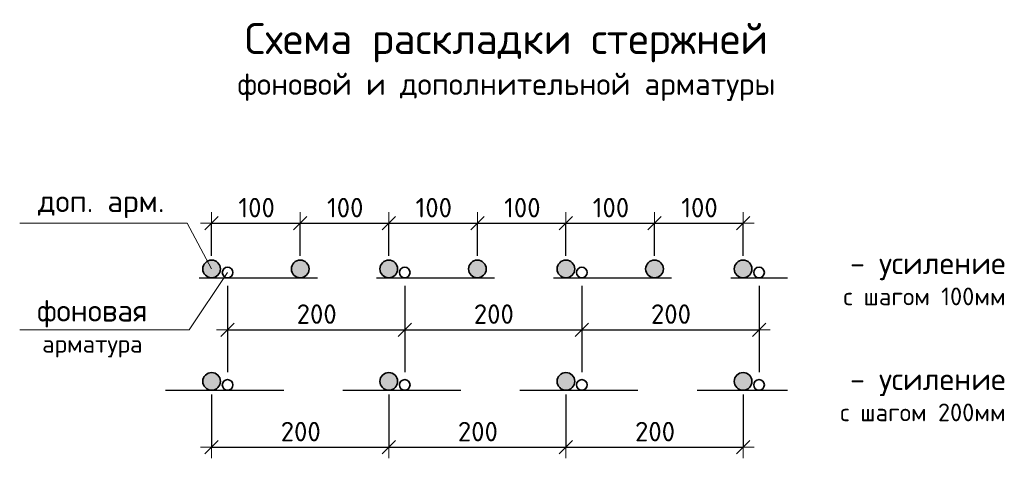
# Model space of a CAD drawing. Header units: metres. Extents: x -38 to 90, y -15 to 21.
# Tile 124 of 127: x 75.817 to 77.484, y 7.921 to 8.665. Entities that reach past the tile are written whole.
import ezdxf

# ---------------------------------------------------------------- set-up
doc = ezdxf.new("R2010")
doc.units = ezdxf.units.M
doc.header["$PDMODE"] = 65
doc.linetypes.add('______2', pattern=[0.27, 0.2, -0.07])
doc.layers.add('XR$4$_3898', color=7, linetype='Continuous')
doc.layers.add('XR$4$Размерная линия_ общее', color=7, linetype='Continuous', lineweight=13)
doc.styles.add('ARIAL', font='arial.ttf')
doc.styles.add('ISOCPEUR', font='txt')
doc.dimstyles.new('DIMSTYLE_8', dxfattribs={"dimtxt": 0.033, "dimasz": 0.0375, "dimexe": 0, "dimexo": 0, "dimgap": 0.0165, "dimtad": 2, "dimdec": 0, "dimlfac": 1000, "dimrnd": 1, "dimzin": 12, "dimdsep": 46, "dimtxsty": 'ISOCPEUR', "dimblk1": 'ALL_ML_STRICH', "dimblk2": 'ALL_ML_STRICH', "dimsah": 1, "dimcen": 0, "dimclrd": 7, "dimclre": 256, "dimclrt": 7, "dimadec": 0, "dimazin": 0, "dimtfac": 1, "dimtdec": 0, "dimtix": 1, "dimtmove": 2, "dimatfit": 3, "dimfxl": 0, "dimtzin": 0, "dimlwd": 0, "dimlwe": -3, "dimarcsym": 0})

# ---------------------------------------------------------------- blocks, each defined once
blk = doc.blocks.new('ALL_ML_STRICH')
at = {"color": 0, "linetype": 'ByBlock', "lineweight": -2}
for p, q in [((0, -0.5), (0, 0.5)), ((-1, 0), (0.5, 0)), ((-0.3, -0.3), (0.3, 0.3))]:
    blk.add_line(p, q, dxfattribs=at)
blk = doc.blocks.new('*D45')
at = {"layer": 'DEFPOINTS', "color": 7, "linetype": 'Continuous', "lineweight": 13, "transparency": 33554687}
for p in [(76.142, 8.3196), (76.142, 8.2422), (76.292, 8.2422)]:
    blk.add_point(p, dxfattribs=at)
at = {"layer": 'XR$4$Размерная линия_ общее', "color": 253, "linetype": 'Continuous', "lineweight": -2, "true_color": 0xa0a0a0, "transparency": 33554687}
for p, q in [((76.142, 8.2647), (76.142, 8.3196)), ((76.292, 8.2647), (76.292, 8.3196))]:
    blk.add_line(p, q, dxfattribs=at)
at = {"layer": 'XR$4$Размерная линия_ общее', "color": 7, "linetype": 'Continuous', "lineweight": -2, "transparency": 33554687}
blk.add_line((76.142, 8.3196), (76.292, 8.3196), dxfattribs=at)
at = {"layer": 'XR$4$Размерная линия_ общее', "color": 7, "linetype": 'Continuous', "lineweight": 13, "transparency": 33554687, "xscale": 0.0375, "yscale": 0.0375, "zscale": 0.0375, "rotation": 180}
blk.add_blockref('ALL_ML_STRICH', (76.142, 8.3196), dxfattribs=at)
at = {"layer": 'XR$4$Размерная линия_ общее', "color": 7, "linetype": 'Continuous', "lineweight": 13, "transparency": 33554687, "xscale": 0.0375, "yscale": 0.0375, "zscale": 0.0375}
blk.add_blockref('ALL_ML_STRICH', (76.292, 8.3196), dxfattribs=at)
at = {"layer": 'XR$4$Размерная линия_ общее', "color": 7, "linetype": 'Continuous', "lineweight": 13, "transparency": 33554687, "insert": (76.1873, 8.3626), "char_height": 0.033, "width": 0.00165, "attachment_point": 1, "line_spacing_factor": 0.60241, "style": 'ISOCPEUR'}
blk.add_mtext('100', dxfattribs=at)
blk = doc.blocks.new('*D46')
at = {"layer": 'DEFPOINTS', "color": 7, "linetype": 'Continuous', "lineweight": 13, "transparency": 33554687}
for p in [(76.292, 8.3196), (76.292, 8.2422), (76.442, 8.2422)]:
    blk.add_point(p, dxfattribs=at)
at = {"layer": 'XR$4$Размерная линия_ общее', "color": 253, "linetype": 'Continuous', "lineweight": -2, "true_color": 0xa0a0a0, "transparency": 33554687}
for p, q in [((76.292, 8.2647), (76.292, 8.3196)), ((76.442, 8.2647), (76.442, 8.3196))]:
    blk.add_line(p, q, dxfattribs=at)
at = {"layer": 'XR$4$Размерная линия_ общее', "color": 7, "linetype": 'Continuous', "lineweight": -2, "transparency": 33554687}
blk.add_line((76.292, 8.3196), (76.442, 8.3196), dxfattribs=at)
at = {"layer": 'XR$4$Размерная линия_ общее', "color": 7, "linetype": 'Continuous', "lineweight": 13, "transparency": 33554687, "xscale": 0.0375, "yscale": 0.0375, "zscale": 0.0375, "rotation": 180}
blk.add_blockref('ALL_ML_STRICH', (76.292, 8.3196), dxfattribs=at)
at = {"layer": 'XR$4$Размерная линия_ общее', "color": 7, "linetype": 'Continuous', "lineweight": 13, "transparency": 33554687, "xscale": 0.0375, "yscale": 0.0375, "zscale": 0.0375}
blk.add_blockref('ALL_ML_STRICH', (76.442, 8.3196), dxfattribs=at)
at = {"layer": 'XR$4$Размерная линия_ общее', "color": 7, "linetype": 'Continuous', "lineweight": 13, "transparency": 33554687, "insert": (76.3373, 8.3626), "char_height": 0.033, "width": 0.00165, "attachment_point": 1, "line_spacing_factor": 0.60241, "style": 'ISOCPEUR'}
blk.add_mtext('100', dxfattribs=at)
blk = doc.blocks.new('*D47')
at = {"layer": 'DEFPOINTS', "color": 7, "linetype": 'Continuous', "lineweight": 13, "transparency": 33554687}
for p in [(76.442, 8.3196), (76.442, 8.2422), (76.592, 8.2422)]:
    blk.add_point(p, dxfattribs=at)
at = {"layer": 'XR$4$Размерная линия_ общее', "color": 253, "linetype": 'Continuous', "lineweight": -2, "true_color": 0xa0a0a0, "transparency": 33554687}
for p, q in [((76.442, 8.2647), (76.442, 8.3196)), ((76.592, 8.2647), (76.592, 8.3196))]:
    blk.add_line(p, q, dxfattribs=at)
at = {"layer": 'XR$4$Размерная линия_ общее', "color": 7, "linetype": 'Continuous', "lineweight": -2, "transparency": 33554687}
blk.add_line((76.442, 8.3196), (76.592, 8.3196), dxfattribs=at)
at = {"layer": 'XR$4$Размерная линия_ общее', "color": 7, "linetype": 'Continuous', "lineweight": 13, "transparency": 33554687, "xscale": 0.0375, "yscale": 0.0375, "zscale": 0.0375, "rotation": 180}
blk.add_blockref('ALL_ML_STRICH', (76.442, 8.3196), dxfattribs=at)
at = {"layer": 'XR$4$Размерная линия_ общее', "color": 7, "linetype": 'Continuous', "lineweight": 13, "transparency": 33554687, "xscale": 0.0375, "yscale": 0.0375, "zscale": 0.0375}
blk.add_blockref('ALL_ML_STRICH', (76.592, 8.3196), dxfattribs=at)
at = {"layer": 'XR$4$Размерная линия_ общее', "color": 7, "linetype": 'Continuous', "lineweight": 13, "transparency": 33554687, "insert": (76.4873, 8.3626), "char_height": 0.033, "width": 0.00165, "attachment_point": 1, "line_spacing_factor": 0.60241, "style": 'ISOCPEUR'}
blk.add_mtext('100', dxfattribs=at)
blk = doc.blocks.new('*D48')
at = {"layer": 'DEFPOINTS', "color": 7, "linetype": 'Continuous', "lineweight": 13, "transparency": 33554687}
for p in [(76.592, 8.3196), (76.592, 8.2422), (76.742, 8.2422)]:
    blk.add_point(p, dxfattribs=at)
at = {"layer": 'XR$4$Размерная линия_ общее', "color": 253, "linetype": 'Continuous', "lineweight": -2, "true_color": 0xa0a0a0, "transparency": 33554687}
for p, q in [((76.592, 8.2647), (76.592, 8.3196)), ((76.742, 8.2647), (76.742, 8.3196))]:
    blk.add_line(p, q, dxfattribs=at)
at = {"layer": 'XR$4$Размерная линия_ общее', "color": 7, "linetype": 'Continuous', "lineweight": -2, "transparency": 33554687}
blk.add_line((76.592, 8.3196), (76.742, 8.3196), dxfattribs=at)
at = {"layer": 'XR$4$Размерная линия_ общее', "color": 7, "linetype": 'Continuous', "lineweight": 13, "transparency": 33554687, "xscale": 0.0375, "yscale": 0.0375, "zscale": 0.0375, "rotation": 180}
blk.add_blockref('ALL_ML_STRICH', (76.592, 8.3196), dxfattribs=at)
at = {"layer": 'XR$4$Размерная линия_ общее', "color": 7, "linetype": 'Continuous', "lineweight": 13, "transparency": 33554687, "xscale": 0.0375, "yscale": 0.0375, "zscale": 0.0375}
blk.add_blockref('ALL_ML_STRICH', (76.742, 8.3196), dxfattribs=at)
at = {"layer": 'XR$4$Размерная линия_ общее', "color": 7, "linetype": 'Continuous', "lineweight": 13, "transparency": 33554687, "insert": (76.6373, 8.3626), "char_height": 0.033, "width": 0.00165, "attachment_point": 1, "line_spacing_factor": 0.60241, "style": 'ISOCPEUR'}
blk.add_mtext('100', dxfattribs=at)
blk = doc.blocks.new('*D49')
at = {"layer": 'DEFPOINTS', "color": 7, "linetype": 'Continuous', "lineweight": 13, "transparency": 33554687}
for p in [(76.742, 8.3196), (76.742, 8.2422), (76.892, 8.2422)]:
    blk.add_point(p, dxfattribs=at)
at = {"layer": 'XR$4$Размерная линия_ общее', "color": 253, "linetype": 'Continuous', "lineweight": -2, "true_color": 0xa0a0a0, "transparency": 33554687}
for p, q in [((76.742, 8.2647), (76.742, 8.3196)), ((76.892, 8.2647), (76.892, 8.3196))]:
    blk.add_line(p, q, dxfattribs=at)
at = {"layer": 'XR$4$Размерная линия_ общее', "color": 7, "linetype": 'Continuous', "lineweight": -2, "transparency": 33554687}
blk.add_line((76.742, 8.3196), (76.892, 8.3196), dxfattribs=at)
at = {"layer": 'XR$4$Размерная линия_ общее', "color": 7, "linetype": 'Continuous', "lineweight": 13, "transparency": 33554687, "xscale": 0.0375, "yscale": 0.0375, "zscale": 0.0375, "rotation": 180}
blk.add_blockref('ALL_ML_STRICH', (76.742, 8.3196), dxfattribs=at)
at = {"layer": 'XR$4$Размерная линия_ общее', "color": 7, "linetype": 'Continuous', "lineweight": 13, "transparency": 33554687, "xscale": 0.0375, "yscale": 0.0375, "zscale": 0.0375}
blk.add_blockref('ALL_ML_STRICH', (76.892, 8.3196), dxfattribs=at)
at = {"layer": 'XR$4$Размерная линия_ общее', "color": 7, "linetype": 'Continuous', "lineweight": 13, "transparency": 33554687, "insert": (76.7873, 8.3626), "char_height": 0.033, "width": 0.00165, "attachment_point": 1, "line_spacing_factor": 0.60241, "style": 'ISOCPEUR'}
blk.add_mtext('100', dxfattribs=at)
blk = doc.blocks.new('*D50')
at = {"layer": 'DEFPOINTS', "color": 7, "linetype": 'Continuous', "lineweight": 13, "transparency": 33554687}
for p in [(76.892, 8.3196), (76.892, 8.2422), (77.042, 8.2422)]:
    blk.add_point(p, dxfattribs=at)
at = {"layer": 'XR$4$Размерная линия_ общее', "color": 253, "linetype": 'Continuous', "lineweight": -2, "true_color": 0xa0a0a0, "transparency": 33554687}
for p, q in [((76.892, 8.2647), (76.892, 8.3196)), ((77.042, 8.2647), (77.042, 8.3196))]:
    blk.add_line(p, q, dxfattribs=at)
at = {"layer": 'XR$4$Размерная линия_ общее', "color": 7, "linetype": 'Continuous', "lineweight": -2, "transparency": 33554687}
blk.add_line((76.892, 8.3196), (77.042, 8.3196), dxfattribs=at)
at = {"layer": 'XR$4$Размерная линия_ общее', "color": 7, "linetype": 'Continuous', "lineweight": 13, "transparency": 33554687, "xscale": 0.0375, "yscale": 0.0375, "zscale": 0.0375, "rotation": 180}
blk.add_blockref('ALL_ML_STRICH', (76.892, 8.3196), dxfattribs=at)
at = {"layer": 'XR$4$Размерная линия_ общее', "color": 7, "linetype": 'Continuous', "lineweight": 13, "transparency": 33554687, "xscale": 0.0375, "yscale": 0.0375, "zscale": 0.0375}
blk.add_blockref('ALL_ML_STRICH', (77.042, 8.3196), dxfattribs=at)
at = {"layer": 'XR$4$Размерная линия_ общее', "color": 7, "linetype": 'Continuous', "lineweight": 13, "transparency": 33554687, "insert": (76.9373, 8.3626), "char_height": 0.033, "width": 0.00165, "attachment_point": 1, "line_spacing_factor": 0.60241, "style": 'ISOCPEUR'}
blk.add_mtext('100', dxfattribs=at)
blk = doc.blocks.new('*D51')
at = {"layer": 'DEFPOINTS', "color": 7, "linetype": 'Continuous', "lineweight": 13, "transparency": 33554687}
for p in [(76.169, 8.2362), (76.469, 8.2362), (76.169, 8.1392)]:
    blk.add_point(p, dxfattribs=at)
at = {"layer": 'XR$4$Размерная линия_ общее', "color": 253, "linetype": 'Continuous', "lineweight": -2, "true_color": 0xa0a0a0, "transparency": 33554687}
for p, q in [((76.169, 8.2137), (76.169, 8.1392)), ((76.469, 8.2137), (76.469, 8.1392))]:
    blk.add_line(p, q, dxfattribs=at)
at = {"layer": 'XR$4$Размерная линия_ общее', "color": 7, "linetype": 'Continuous', "lineweight": -2, "transparency": 33554687}
blk.add_line((76.169, 8.1392), (76.469, 8.1392), dxfattribs=at)
at = {"layer": 'XR$4$Размерная линия_ общее', "color": 7, "linetype": 'Continuous', "lineweight": 13, "transparency": 33554687, "xscale": 0.0375, "yscale": 0.0375, "zscale": 0.0375, "rotation": 180}
blk.add_blockref('ALL_ML_STRICH', (76.169, 8.1392), dxfattribs=at)
at = {"layer": 'XR$4$Размерная линия_ общее', "color": 7, "linetype": 'Continuous', "lineweight": 13, "transparency": 33554687, "xscale": 0.0375, "yscale": 0.0375, "zscale": 0.0375}
blk.add_blockref('ALL_ML_STRICH', (76.469, 8.1392), dxfattribs=at)
at = {"layer": 'XR$4$Размерная линия_ общее', "color": 7, "linetype": 'Continuous', "lineweight": 13, "transparency": 33554687, "insert": (76.286, 8.1822), "char_height": 0.033, "width": 0.00165, "attachment_point": 1, "line_spacing_factor": 0.60241, "style": 'ISOCPEUR'}
blk.add_mtext('200', dxfattribs=at)
blk = doc.blocks.new('*D52')
at = {"layer": 'DEFPOINTS', "color": 7, "linetype": 'Continuous', "lineweight": 13, "transparency": 33554687}
for p in [(76.469, 8.2362), (76.769, 8.2362), (76.469, 8.1392)]:
    blk.add_point(p, dxfattribs=at)
at = {"layer": 'XR$4$Размерная линия_ общее', "color": 253, "linetype": 'Continuous', "lineweight": -2, "true_color": 0xa0a0a0, "transparency": 33554687}
for p, q in [((76.469, 8.2137), (76.469, 8.1392)), ((76.769, 8.2137), (76.769, 8.1392))]:
    blk.add_line(p, q, dxfattribs=at)
at = {"layer": 'XR$4$Размерная линия_ общее', "color": 7, "linetype": 'Continuous', "lineweight": -2, "transparency": 33554687}
blk.add_line((76.469, 8.1392), (76.769, 8.1392), dxfattribs=at)
at = {"layer": 'XR$4$Размерная линия_ общее', "color": 7, "linetype": 'Continuous', "lineweight": 13, "transparency": 33554687, "xscale": 0.0375, "yscale": 0.0375, "zscale": 0.0375, "rotation": 180}
blk.add_blockref('ALL_ML_STRICH', (76.469, 8.1392), dxfattribs=at)
at = {"layer": 'XR$4$Размерная линия_ общее', "color": 7, "linetype": 'Continuous', "lineweight": 13, "transparency": 33554687, "xscale": 0.0375, "yscale": 0.0375, "zscale": 0.0375}
blk.add_blockref('ALL_ML_STRICH', (76.769, 8.1392), dxfattribs=at)
at = {"layer": 'XR$4$Размерная линия_ общее', "color": 7, "linetype": 'Continuous', "lineweight": 13, "transparency": 33554687, "insert": (76.586, 8.1822), "char_height": 0.033, "width": 0.00165, "attachment_point": 1, "line_spacing_factor": 0.60241, "style": 'ISOCPEUR'}
blk.add_mtext('200', dxfattribs=at)
blk = doc.blocks.new('*D53')
at = {"layer": 'DEFPOINTS', "color": 7, "linetype": 'Continuous', "lineweight": 13, "transparency": 33554687}
for p in [(76.769, 8.2362), (77.069, 8.2362), (76.769, 8.1392)]:
    blk.add_point(p, dxfattribs=at)
at = {"layer": 'XR$4$Размерная линия_ общее', "color": 253, "linetype": 'Continuous', "lineweight": -2, "true_color": 0xa0a0a0, "transparency": 33554687}
for p, q in [((76.769, 8.2137), (76.769, 8.1392)), ((77.069, 8.2137), (77.069, 8.1392))]:
    blk.add_line(p, q, dxfattribs=at)
at = {"layer": 'XR$4$Размерная линия_ общее', "color": 7, "linetype": 'Continuous', "lineweight": -2, "transparency": 33554687}
blk.add_line((76.769, 8.1392), (77.069, 8.1392), dxfattribs=at)
at = {"layer": 'XR$4$Размерная линия_ общее', "color": 7, "linetype": 'Continuous', "lineweight": 13, "transparency": 33554687, "xscale": 0.0375, "yscale": 0.0375, "zscale": 0.0375, "rotation": 180}
blk.add_blockref('ALL_ML_STRICH', (76.769, 8.1392), dxfattribs=at)
at = {"layer": 'XR$4$Размерная линия_ общее', "color": 7, "linetype": 'Continuous', "lineweight": 13, "transparency": 33554687, "xscale": 0.0375, "yscale": 0.0375, "zscale": 0.0375}
blk.add_blockref('ALL_ML_STRICH', (77.069, 8.1392), dxfattribs=at)
at = {"layer": 'XR$4$Размерная линия_ общее', "color": 7, "linetype": 'Continuous', "lineweight": 13, "transparency": 33554687, "insert": (76.886, 8.1822), "char_height": 0.033, "width": 0.00165, "attachment_point": 1, "line_spacing_factor": 0.60241, "style": 'ISOCPEUR'}
blk.add_mtext('200', dxfattribs=at)
blk = doc.blocks.new('*D54')
at = {"layer": 'DEFPOINTS', "color": 7, "linetype": 'Continuous', "lineweight": 13, "transparency": 33554687}
for p in [(76.142, 8.0517), (76.442, 8.0517), (76.142, 7.9401)]:
    blk.add_point(p, dxfattribs=at)
at = {"layer": 'XR$4$Размерная линия_ общее', "color": 253, "linetype": 'Continuous', "lineweight": -2, "true_color": 0xa0a0a0, "transparency": 33554687}
for p, q in [((76.142, 8.0292), (76.142, 7.9401)), ((76.442, 8.0292), (76.442, 7.9401))]:
    blk.add_line(p, q, dxfattribs=at)
at = {"layer": 'XR$4$Размерная линия_ общее', "color": 7, "linetype": 'Continuous', "lineweight": -2, "transparency": 33554687}
blk.add_line((76.142, 7.9401), (76.442, 7.9401), dxfattribs=at)
at = {"layer": 'XR$4$Размерная линия_ общее', "color": 7, "linetype": 'Continuous', "lineweight": 13, "transparency": 33554687, "xscale": 0.0375, "yscale": 0.0375, "zscale": 0.0375, "rotation": 180}
blk.add_blockref('ALL_ML_STRICH', (76.142, 7.9401), dxfattribs=at)
at = {"layer": 'XR$4$Размерная линия_ общее', "color": 7, "linetype": 'Continuous', "lineweight": 13, "transparency": 33554687, "xscale": 0.0375, "yscale": 0.0375, "zscale": 0.0375}
blk.add_blockref('ALL_ML_STRICH', (76.442, 7.9401), dxfattribs=at)
at = {"layer": 'XR$4$Размерная линия_ общее', "color": 7, "linetype": 'Continuous', "lineweight": 13, "transparency": 33554687, "insert": (76.259, 7.9831), "char_height": 0.033, "width": 0.00165, "attachment_point": 1, "line_spacing_factor": 0.60241, "style": 'ISOCPEUR'}
blk.add_mtext('200', dxfattribs=at)
blk = doc.blocks.new('*D55')
at = {"layer": 'DEFPOINTS', "color": 7, "linetype": 'Continuous', "lineweight": 13, "transparency": 33554687}
for p in [(76.442, 8.0517), (76.742, 8.0517), (76.442, 7.9401)]:
    blk.add_point(p, dxfattribs=at)
at = {"layer": 'XR$4$Размерная линия_ общее', "color": 253, "linetype": 'Continuous', "lineweight": -2, "true_color": 0xa0a0a0, "transparency": 33554687}
for p, q in [((76.442, 8.0292), (76.442, 7.9401)), ((76.742, 8.0292), (76.742, 7.9401))]:
    blk.add_line(p, q, dxfattribs=at)
at = {"layer": 'XR$4$Размерная линия_ общее', "color": 7, "linetype": 'Continuous', "lineweight": -2, "transparency": 33554687}
blk.add_line((76.442, 7.9401), (76.742, 7.9401), dxfattribs=at)
at = {"layer": 'XR$4$Размерная линия_ общее', "color": 7, "linetype": 'Continuous', "lineweight": 13, "transparency": 33554687, "xscale": 0.0375, "yscale": 0.0375, "zscale": 0.0375, "rotation": 180}
blk.add_blockref('ALL_ML_STRICH', (76.442, 7.9401), dxfattribs=at)
at = {"layer": 'XR$4$Размерная линия_ общее', "color": 7, "linetype": 'Continuous', "lineweight": 13, "transparency": 33554687, "xscale": 0.0375, "yscale": 0.0375, "zscale": 0.0375}
blk.add_blockref('ALL_ML_STRICH', (76.742, 7.9401), dxfattribs=at)
at = {"layer": 'XR$4$Размерная линия_ общее', "color": 7, "linetype": 'Continuous', "lineweight": 13, "transparency": 33554687, "insert": (76.559, 7.9831), "char_height": 0.033, "width": 0.00165, "attachment_point": 1, "line_spacing_factor": 0.60241, "style": 'ISOCPEUR'}
blk.add_mtext('200', dxfattribs=at)
blk = doc.blocks.new('*D56')
at = {"layer": 'DEFPOINTS', "color": 7, "linetype": 'Continuous', "lineweight": 13, "transparency": 33554687}
for p in [(76.742, 8.0517), (77.042, 8.0517), (76.742, 7.9401)]:
    blk.add_point(p, dxfattribs=at)
at = {"layer": 'XR$4$Размерная линия_ общее', "color": 253, "linetype": 'Continuous', "lineweight": -2, "true_color": 0xa0a0a0, "transparency": 33554687}
for p, q in [((76.742, 8.0292), (76.742, 7.9401)), ((77.042, 8.0292), (77.042, 7.9401))]:
    blk.add_line(p, q, dxfattribs=at)
at = {"layer": 'XR$4$Размерная линия_ общее', "color": 7, "linetype": 'Continuous', "lineweight": -2, "transparency": 33554687}
blk.add_line((76.742, 7.9401), (77.042, 7.9401), dxfattribs=at)
at = {"layer": 'XR$4$Размерная линия_ общее', "color": 7, "linetype": 'Continuous', "lineweight": 13, "transparency": 33554687, "xscale": 0.0375, "yscale": 0.0375, "zscale": 0.0375, "rotation": 180}
blk.add_blockref('ALL_ML_STRICH', (76.742, 7.9401), dxfattribs=at)
at = {"layer": 'XR$4$Размерная линия_ общее', "color": 7, "linetype": 'Continuous', "lineweight": 13, "transparency": 33554687, "xscale": 0.0375, "yscale": 0.0375, "zscale": 0.0375}
blk.add_blockref('ALL_ML_STRICH', (77.042, 7.9401), dxfattribs=at)
at = {"layer": 'XR$4$Размерная линия_ общее', "color": 7, "linetype": 'Continuous', "lineweight": 13, "transparency": 33554687, "insert": (76.859, 7.9831), "char_height": 0.033, "width": 0.00165, "attachment_point": 1, "line_spacing_factor": 0.60241, "style": 'ISOCPEUR'}
blk.add_mtext('200', dxfattribs=at)

msp = doc.modelspace()

# ---------------------------------------------------------------- hatches: boundary and pattern name
at = {"linetype": 'Continuous', "lineweight": 25, "true_color": 0xa2a2a2, "transparency": 33554687}
for points in [[(76.1539, 8.2513), (76.1526, 8.2528), (76.1511, 8.2541), (76.1495, 8.2552), (76.1477, 8.256), (76.1458, 8.2567), (76.1439, 8.257), (76.142, 8.2572), (76.14, 8.257), (76.1381, 8.2567), (76.1362, 8.256), (76.1345, 8.2552), (76.1328, 8.2541), (76.1314, 8.2528), (76.1301, 8.2513), (76.129, 8.2497), (76.1281, 8.2479), (76.1275, 8.2461), (76.1271, 8.2441), (76.127, 8.2422), (76.1271, 8.2402), (76.1275, 8.2383), (76.1281, 8.2364), (76.129, 8.2347), (76.1301, 8.233), (76.1314, 8.2316), (76.1328, 8.2303), (76.1345, 8.2292), (76.1362, 8.2283), (76.1381, 8.2277), (76.14, 8.2273), (76.142, 8.2272), (76.1439, 8.2273), (76.1458, 8.2277), (76.1477, 8.2283), (76.1495, 8.2292), (76.1511, 8.2303), (76.1526, 8.2316), (76.1539, 8.233), (76.155, 8.2347), (76.1558, 8.2364), (76.1565, 8.2383), (76.1568, 8.2402), (76.157, 8.2422), (76.1568, 8.2441), (76.1565, 8.2461), (76.1558, 8.2479), (76.155, 8.2497)], [(76.3039, 8.2513), (76.3026, 8.2528), (76.3011, 8.2541), (76.2995, 8.2552), (76.2977, 8.256), (76.2958, 8.2567), (76.2939, 8.257), (76.292, 8.2572), (76.29, 8.257), (76.2881, 8.2567), (76.2862, 8.256), (76.2845, 8.2552), (76.2828, 8.2541), (76.2814, 8.2528), (76.2801, 8.2513), (76.279, 8.2497), (76.2781, 8.2479), (76.2775, 8.2461), (76.2771, 8.2441), (76.277, 8.2422), (76.2771, 8.2402), (76.2775, 8.2383), (76.2781, 8.2364), (76.279, 8.2347), (76.2801, 8.233), (76.2814, 8.2316), (76.2828, 8.2303), (76.2845, 8.2292), (76.2862, 8.2283), (76.2881, 8.2277), (76.29, 8.2273), (76.292, 8.2272), (76.2939, 8.2273), (76.2958, 8.2277), (76.2977, 8.2283), (76.2995, 8.2292), (76.3011, 8.2303), (76.3026, 8.2316), (76.3039, 8.233), (76.305, 8.2347), (76.3058, 8.2364), (76.3065, 8.2383), (76.3068, 8.2402), (76.307, 8.2422), (76.3068, 8.2441), (76.3065, 8.2461), (76.3058, 8.2479), (76.305, 8.2497)], [(76.4539, 8.2513), (76.4526, 8.2528), (76.4511, 8.2541), (76.4495, 8.2552), (76.4477, 8.256), (76.4458, 8.2567), (76.4439, 8.257), (76.442, 8.2572), (76.44, 8.257), (76.4381, 8.2567), (76.4362, 8.256), (76.4345, 8.2552), (76.4328, 8.2541), (76.4314, 8.2528), (76.4301, 8.2513), (76.429, 8.2497), (76.4281, 8.2479), (76.4275, 8.2461), (76.4271, 8.2441), (76.427, 8.2422), (76.4271, 8.2402), (76.4275, 8.2383), (76.4281, 8.2364), (76.429, 8.2347), (76.4301, 8.233), (76.4314, 8.2316), (76.4328, 8.2303), (76.4345, 8.2292), (76.4362, 8.2283), (76.4381, 8.2277), (76.44, 8.2273), (76.442, 8.2272), (76.4439, 8.2273), (76.4458, 8.2277), (76.4477, 8.2283), (76.4495, 8.2292), (76.4511, 8.2303), (76.4526, 8.2316), (76.4539, 8.233), (76.455, 8.2347), (76.4558, 8.2364), (76.4565, 8.2383), (76.4568, 8.2402), (76.457, 8.2422), (76.4568, 8.2441), (76.4565, 8.2461), (76.4558, 8.2479), (76.455, 8.2497)], [(76.6039, 8.2513), (76.6026, 8.2528), (76.6011, 8.2541), (76.5995, 8.2552), (76.5977, 8.256), (76.5958, 8.2567), (76.5939, 8.257), (76.592, 8.2572), (76.59, 8.257), (76.5881, 8.2567), (76.5862, 8.256), (76.5845, 8.2552), (76.5828, 8.2541), (76.5814, 8.2528), (76.5801, 8.2513), (76.579, 8.2497), (76.5781, 8.2479), (76.5775, 8.2461), (76.5771, 8.2441), (76.577, 8.2422), (76.5771, 8.2402), (76.5775, 8.2383), (76.5781, 8.2364), (76.579, 8.2347), (76.5801, 8.233), (76.5814, 8.2316), (76.5828, 8.2303), (76.5845, 8.2292), (76.5862, 8.2283), (76.5881, 8.2277), (76.59, 8.2273), (76.592, 8.2272), (76.5939, 8.2273), (76.5958, 8.2277), (76.5977, 8.2283), (76.5995, 8.2292), (76.6011, 8.2303), (76.6026, 8.2316), (76.6039, 8.233), (76.605, 8.2347), (76.6058, 8.2364), (76.6065, 8.2383), (76.6068, 8.2402), (76.607, 8.2422), (76.6068, 8.2441), (76.6065, 8.2461), (76.6058, 8.2479), (76.605, 8.2497)], [(76.7539, 8.2513), (76.7526, 8.2528), (76.7511, 8.2541), (76.7495, 8.2552), (76.7477, 8.256), (76.7458, 8.2567), (76.7439, 8.257), (76.742, 8.2572), (76.74, 8.257), (76.7381, 8.2567), (76.7362, 8.256), (76.7345, 8.2552), (76.7328, 8.2541), (76.7314, 8.2528), (76.7301, 8.2513), (76.729, 8.2497), (76.7281, 8.2479), (76.7275, 8.2461), (76.7271, 8.2441), (76.727, 8.2422), (76.7271, 8.2402), (76.7275, 8.2383), (76.7281, 8.2364), (76.729, 8.2347), (76.7301, 8.233), (76.7314, 8.2316), (76.7328, 8.2303), (76.7345, 8.2292), (76.7362, 8.2283), (76.7381, 8.2277), (76.74, 8.2273), (76.742, 8.2272), (76.7439, 8.2273), (76.7458, 8.2277), (76.7477, 8.2283), (76.7495, 8.2292), (76.7511, 8.2303), (76.7526, 8.2316), (76.7539, 8.233), (76.755, 8.2347), (76.7558, 8.2364), (76.7565, 8.2383), (76.7568, 8.2402), (76.757, 8.2422), (76.7568, 8.2441), (76.7565, 8.2461), (76.7558, 8.2479), (76.755, 8.2497)], [(76.9039, 8.2513), (76.9026, 8.2528), (76.9011, 8.2541), (76.8995, 8.2552), (76.8977, 8.256), (76.8958, 8.2567), (76.8939, 8.257), (76.892, 8.2572), (76.89, 8.257), (76.8881, 8.2567), (76.8862, 8.256), (76.8845, 8.2552), (76.8828, 8.2541), (76.8814, 8.2528), (76.8801, 8.2513), (76.879, 8.2497), (76.8781, 8.2479), (76.8775, 8.2461), (76.8771, 8.2441), (76.877, 8.2422), (76.8771, 8.2402), (76.8775, 8.2383), (76.8781, 8.2364), (76.879, 8.2347), (76.8801, 8.233), (76.8814, 8.2316), (76.8828, 8.2303), (76.8845, 8.2292), (76.8862, 8.2283), (76.8881, 8.2277), (76.89, 8.2273), (76.892, 8.2272), (76.8939, 8.2273), (76.8958, 8.2277), (76.8977, 8.2283), (76.8995, 8.2292), (76.9011, 8.2303), (76.9026, 8.2316), (76.9039, 8.233), (76.905, 8.2347), (76.9058, 8.2364), (76.9065, 8.2383), (76.9068, 8.2402), (76.907, 8.2422), (76.9068, 8.2441), (76.9065, 8.2461), (76.9058, 8.2479), (76.905, 8.2497)], [(77.0539, 8.2513), (77.0526, 8.2528), (77.0511, 8.2541), (77.0495, 8.2552), (77.0477, 8.256), (77.0458, 8.2567), (77.0439, 8.257), (77.042, 8.2572), (77.04, 8.257), (77.0381, 8.2567), (77.0362, 8.256), (77.0345, 8.2552), (77.0328, 8.2541), (77.0314, 8.2528), (77.0301, 8.2513), (77.029, 8.2497), (77.0281, 8.2479), (77.0275, 8.2461), (77.0271, 8.2441), (77.027, 8.2422), (77.0271, 8.2402), (77.0275, 8.2383), (77.0281, 8.2364), (77.029, 8.2347), (77.0301, 8.233), (77.0314, 8.2316), (77.0328, 8.2303), (77.0345, 8.2292), (77.0362, 8.2283), (77.0381, 8.2277), (77.04, 8.2273), (77.042, 8.2272), (77.0439, 8.2273), (77.0458, 8.2277), (77.0477, 8.2283), (77.0495, 8.2292), (77.0511, 8.2303), (77.0526, 8.2316), (77.0539, 8.233), (77.055, 8.2347), (77.0558, 8.2364), (77.0565, 8.2383), (77.0568, 8.2402), (77.057, 8.2422), (77.0568, 8.2441), (77.0565, 8.2461), (77.0558, 8.2479), (77.055, 8.2497)], [(76.1539, 8.0608), (76.1526, 8.0623), (76.1511, 8.0636), (76.1495, 8.0647), (76.1477, 8.0655), (76.1458, 8.0662), (76.1439, 8.0665), (76.142, 8.0667), (76.14, 8.0665), (76.1381, 8.0662), (76.1362, 8.0655), (76.1345, 8.0647), (76.1328, 8.0636), (76.1314, 8.0623), (76.1301, 8.0608), (76.129, 8.0592), (76.1281, 8.0574), (76.1275, 8.0556), (76.1271, 8.0536), (76.127, 8.0517), (76.1271, 8.0497), (76.1275, 8.0478), (76.1281, 8.0459), (76.129, 8.0442), (76.1301, 8.0425), (76.1314, 8.0411), (76.1328, 8.0398), (76.1345, 8.0387), (76.1362, 8.0378), (76.1381, 8.0372), (76.14, 8.0368), (76.142, 8.0367), (76.1439, 8.0368), (76.1458, 8.0372), (76.1477, 8.0378), (76.1495, 8.0387), (76.1511, 8.0398), (76.1526, 8.0411), (76.1539, 8.0425), (76.155, 8.0442), (76.1558, 8.0459), (76.1565, 8.0478), (76.1568, 8.0497), (76.157, 8.0517), (76.1568, 8.0536), (76.1565, 8.0556), (76.1558, 8.0574), (76.155, 8.0592)], [(76.4539, 8.0608), (76.4526, 8.0623), (76.4511, 8.0636), (76.4495, 8.0647), (76.4477, 8.0655), (76.4458, 8.0662), (76.4439, 8.0665), (76.442, 8.0667), (76.44, 8.0665), (76.4381, 8.0662), (76.4362, 8.0655), (76.4345, 8.0647), (76.4328, 8.0636), (76.4314, 8.0623), (76.4301, 8.0608), (76.429, 8.0592), (76.4281, 8.0574), (76.4275, 8.0556), (76.4271, 8.0536), (76.427, 8.0517), (76.4271, 8.0497), (76.4275, 8.0478), (76.4281, 8.0459), (76.429, 8.0442), (76.4301, 8.0425), (76.4314, 8.0411), (76.4328, 8.0398), (76.4345, 8.0387), (76.4362, 8.0378), (76.4381, 8.0372), (76.44, 8.0368), (76.442, 8.0367), (76.4439, 8.0368), (76.4458, 8.0372), (76.4477, 8.0378), (76.4495, 8.0387), (76.4511, 8.0398), (76.4526, 8.0411), (76.4539, 8.0425), (76.455, 8.0442), (76.4558, 8.0459), (76.4565, 8.0478), (76.4568, 8.0497), (76.457, 8.0517), (76.4568, 8.0536), (76.4565, 8.0556), (76.4558, 8.0574), (76.455, 8.0592)], [(76.7539, 8.0608), (76.7526, 8.0623), (76.7511, 8.0636), (76.7495, 8.0647), (76.7477, 8.0655), (76.7458, 8.0662), (76.7439, 8.0665), (76.742, 8.0667), (76.74, 8.0665), (76.7381, 8.0662), (76.7362, 8.0655), (76.7345, 8.0647), (76.7328, 8.0636), (76.7314, 8.0623), (76.7301, 8.0608), (76.729, 8.0592), (76.7281, 8.0574), (76.7275, 8.0556), (76.7271, 8.0536), (76.727, 8.0517), (76.7271, 8.0497), (76.7275, 8.0478), (76.7281, 8.0459), (76.729, 8.0442), (76.7301, 8.0425), (76.7314, 8.0411), (76.7328, 8.0398), (76.7345, 8.0387), (76.7362, 8.0378), (76.7381, 8.0372), (76.74, 8.0368), (76.742, 8.0367), (76.7439, 8.0368), (76.7458, 8.0372), (76.7477, 8.0378), (76.7495, 8.0387), (76.7511, 8.0398), (76.7526, 8.0411), (76.7539, 8.0425), (76.755, 8.0442), (76.7558, 8.0459), (76.7565, 8.0478), (76.7568, 8.0497), (76.757, 8.0517), (76.7568, 8.0536), (76.7565, 8.0556), (76.7558, 8.0574), (76.755, 8.0592)], [(77.0539, 8.0608), (77.0526, 8.0623), (77.0511, 8.0636), (77.0495, 8.0647), (77.0477, 8.0655), (77.0458, 8.0662), (77.0439, 8.0665), (77.042, 8.0667), (77.04, 8.0665), (77.0381, 8.0662), (77.0362, 8.0655), (77.0345, 8.0647), (77.0328, 8.0636), (77.0314, 8.0623), (77.0301, 8.0608), (77.029, 8.0592), (77.0281, 8.0574), (77.0275, 8.0556), (77.0271, 8.0536), (77.027, 8.0517), (77.0271, 8.0497), (77.0275, 8.0478), (77.0281, 8.0459), (77.029, 8.0442), (77.0301, 8.0425), (77.0314, 8.0411), (77.0328, 8.0398), (77.0345, 8.0387), (77.0362, 8.0378), (77.0381, 8.0372), (77.04, 8.0368), (77.042, 8.0367), (77.0439, 8.0368), (77.0458, 8.0372), (77.0477, 8.0378), (77.0495, 8.0387), (77.0511, 8.0398), (77.0526, 8.0411), (77.0539, 8.0425), (77.055, 8.0442), (77.0558, 8.0459), (77.0565, 8.0478), (77.0568, 8.0497), (77.057, 8.0517), (77.0568, 8.0536), (77.0565, 8.0556), (77.0558, 8.0574), (77.055, 8.0592)]]:
    msp.add_hatch(color=253, dxfattribs=at).paths.add_polyline_path(points)

# ---------------------------------------------------------------- linework, layer by layer
at = {"color": 8, "linetype": '______2', "lineweight": -3, "true_color": 0x737373, "transparency": 33554687}
for p, q in [((76.121, 8.2272), (77.117, 8.2272)), ((76.064, 8.0367), (77.117, 8.0367))]:
    msp.add_line(p, q, dxfattribs=at)
at = {"color": 7, "linetype": 'Continuous', "lineweight": 13, "transparency": 33554687}
for points in [[(75.8169, 8.3196), (76.1005, 8.3196), (76.142, 8.2422)], [(75.8169, 8.1392), (76.1039, 8.1392), (76.169, 8.2362)]]:
    msp.add_lwpolyline(points, dxfattribs=at)
at = {"layer": 'XR$4$_3898', "color": 7, "linetype": 'Continuous', "lineweight": 35, "transparency": 33554687}
for centre, radius in [((76.142, 8.2422), 0.015), ((76.292, 8.2422), 0.015), ((76.442, 8.2422), 0.015), ((76.592, 8.2422), 0.015), ((76.742, 8.2422), 0.015), ((76.892, 8.2422), 0.015), ((77.042, 8.2422), 0.015), ((76.169, 8.2362), 0.009), ((76.469, 8.2362), 0.009), ((76.769, 8.2362), 0.009), ((77.069, 8.2362), 0.009), ((76.142, 8.0517), 0.015), ((76.169, 8.0457), 0.009), ((76.442, 8.0517), 0.015), ((76.469, 8.0457), 0.009), ((76.742, 8.0517), 0.015), ((76.769, 8.0457), 0.009), ((77.042, 8.0517), 0.015), ((77.069, 8.0457), 0.009)]:
    msp.add_circle(centre, radius, dxfattribs=at)
at = {"layer": 'XR$4$Размерная линия_ общее', "color": 253, "linetype": 'Continuous', "lineweight": -3, "true_color": 0xa0a0a0, "transparency": 33554687}
for p, q in [((76.169, 8.1392), (76.169, 8.0672)), ((76.469, 8.1392), (76.469, 8.0672)), ((76.769, 8.1392), (76.769, 8.0672)), ((77.069, 8.1392), (77.069, 8.0672))]:
    msp.add_line(p, q, dxfattribs=at)

# ---------------------------------------------------------------- texts
at = {"color": 7, "linetype": 'Continuous', "lineweight": 13, "transparency": 33554687, "line_spacing_factor": 0.963855, "style": 'ARIAL'}
for s, insert, char_height, width, attachment_point in [('\\A1;{\\fISOCPEUR|i0|b0;\\H0.052500;\\W1.000000;\\C7;Схема раскладки стержней}\\P{\\fISOCPEUR|i0|b0;\\H0.037500;\\W1.000000;\\C7;фоновой и дополнительной арматуры}\\P', (76.6412, 8.6589), 0.0525, 1.238091, 2), ('\\A1;{\\fISOCPEUR|i0|b0;\\H0.037500;\\W1.000000;\\C7;- усиление}\\P{\\fISOCPEUR|i0|b0;\\H0.030000;\\W1.000000;\\C7;с шагом 100мм}\\P', (77.4865, 8.2709), 0.0375, 0.333314, 3), ('\\A1;{\\fISOCPEUR|i0|b0;\\H0.037500;\\W1.000000;\\C7;фоновая}\\P{\\fISOCPEUR|i0|b0;\\H0.030000;\\W1.000000;\\C7;арматура}\\P', (75.9399, 8.1906), 0.0375, 0.226924, 2), ('\\A1;{\\fISOCPEUR|i0|b0;\\H0.037500;\\W1.000000;\\C7;- усиление}\\P{\\fISOCPEUR|i0|b0;\\H0.030000;\\W1.000000;\\C7;с шагом 200мм}\\P', (77.4865, 8.0744), 0.0375, 0.359564, 3)]:
    msp.add_mtext(s, dxfattribs=dict(at, insert=insert, char_height=char_height, width=width, attachment_point=attachment_point))
at = {"color": 7, "linetype": 'Continuous', "lineweight": 13, "transparency": 33554687, "insert": (75.9549, 8.3521), "char_height": 0.0375, "width": 0.228103, "attachment_point": 5, "style": 'ISOCPEUR'}
msp.add_mtext('\\A1;{\\fISOCPEUR|i0|b0;\\H0.037500;\\W1.000000;\\C7;доп. арм.}\\P', dxfattribs=at)

# ---------------------------------------------------------------- dimensions: what is measured, and where the dimension line sits
at = {"layer": 'XR$4$Размерная линия_ общее', "color": 7, "linetype": 'Continuous', "lineweight": 13, "transparency": 33554687}
for base, p1, p2, text, picture, middle in [((76.292, 8.3196), (76.142, 8.2647), (76.292, 8.2647), '100', '*D45', (76.217, 8.3361)), ((76.442, 8.3196), (76.292, 8.2647), (76.442, 8.2647), '100', '*D46', (76.367, 8.3361)), ((76.592, 8.3196), (76.442, 8.2647), (76.592, 8.2647), '100', '*D47', (76.517, 8.3361)), ((76.742, 8.3196), (76.592, 8.2647), (76.742, 8.2647), '100', '*D48', (76.667, 8.3361)), ((76.892, 8.3196), (76.742, 8.2647), (76.892, 8.2647), '100', '*D49', (76.817, 8.3361)), ((77.042, 8.3196), (76.892, 8.2647), (77.042, 8.2647), '100', '*D50', (76.967, 8.3361)), ((76.469, 8.1392), (76.169, 8.2137), (76.469, 8.2137), '200', '*D51', (76.319, 8.1557)), ((76.769, 8.1392), (76.469, 8.2137), (76.769, 8.2137), '200', '*D52', (76.619, 8.1557)), ((77.069, 8.1392), (76.769, 8.2137), (77.069, 8.2137), '200', '*D53', (76.919, 8.1557)), ((76.442, 7.9401), (76.142, 8.0292), (76.442, 8.0292), '200', '*D54', (76.292, 7.9566)), ((76.742, 7.9401), (76.442, 8.0292), (76.742, 8.0292), '200', '*D55', (76.592, 7.9566)), ((77.042, 7.9401), (76.742, 8.0292), (77.042, 8.0292), '200', '*D56', (76.892, 7.9566))]:
    dim = msp.add_linear_dim(base=base, p1=p1, p2=p2, text=text, dimstyle='DIMSTYLE_8', override={"dimpost": '<>', "dimclrd": 7, "dimclre": 253, "dimclrt": 7, "dimlwd": 0, "dimlwe": 65533}, dxfattribs=at)
    dim.commit()
    dim.dimension.update_dxf_attribs({"geometry": picture, "text_midpoint": middle, "dimtype": 160})

doc.saveas('drawing.dxf')
